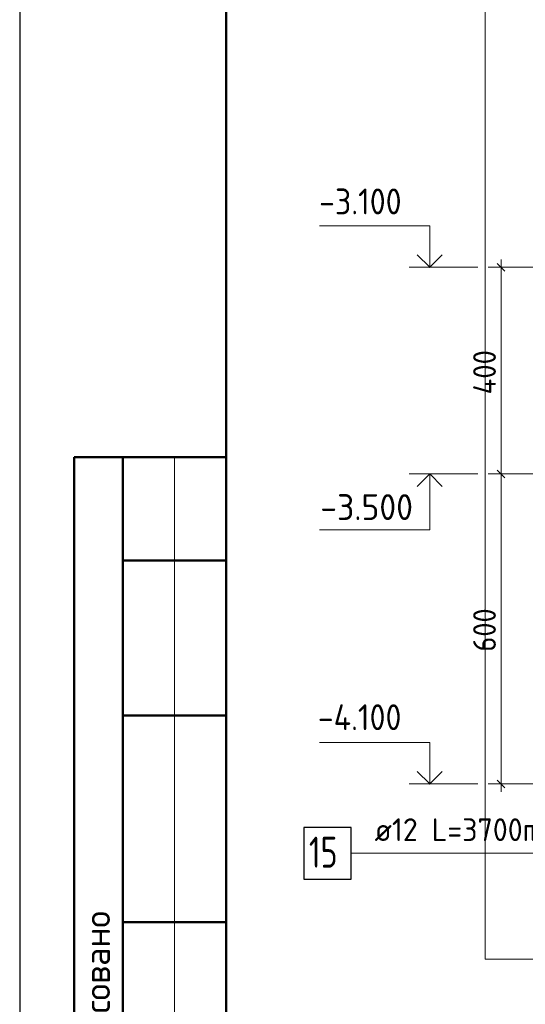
# Model space of a CAD drawing. Header units: millimetres. Extents: x 0 to 59052, y 0 to 35640.
# Tile 4 of 25: x 0 to 5875, y 12247 to 23681. Entities that reach past the tile are written whole.
import ezdxf

# ---------------------------------------------------------------- set-up
doc = ezdxf.new("R2010")
doc.units = ezdxf.units.MM
for name, color, linetype, lineweight in [('Standard', 7, 'Continuous', 25), ('Высотные отметки', 7, 'Continuous', 25), ('ЖБ Пилон', 7, 'Continuous', 35), ('Размерная выноска', 7, 'Continuous', 13)]:
    doc.layers.add(name, color=color, linetype=linetype, lineweight=lineweight)
doc.layers.add('Обрамление Г-обр.', color=7, linetype='Continuous', lineweight=25, true_color=0x5f1e0f)
doc.styles.add('ISOCPEUR', font='txt')

msp = doc.modelspace()

# ---------------------------------------------------------------- linework, layer by layer
at = {"layer": 'Standard', "color": 7, "linetype": 'Continuous', "lineweight": 25, "transparency": 33554687}
for p, q in [((2400, 35040), (2400, 1270)), ((5638, 20761), (5548, 20851)), ((5638, 18361), (5548, 18451)), ((5638, 14761), (5548, 14851))]:
    msp.add_line(p, q, dxfattribs=at)
at = {"layer": 'Standard', "color": 254, "linetype": 'Continuous', "lineweight": 13, "true_color": 0xc4c4ff, "transparency": 33554687}
msp.add_line((5410, 24627), (5410, 12772), dxfattribs=at)
at = {"layer": 'Standard', "color": 7, "linetype": 'Continuous', "lineweight": 13, "transparency": 33554687}
for p, q in [((5593, 20806), (5593, 20896)), ((5593, 20806), (5443, 20806)), ((5593, 20806), (5743, 20806)), ((5593, 20806), (7960, 20806)), ((5593, 18406), (5593, 20806)), ((1800, 18600), (1800, 10800)), ((5593, 18406), (5443, 18406)), ((5593, 18406), (5743, 18406)), ((5593, 18406), (7960, 18406)), ((5593, 14806), (5443, 14806)), ((5593, 14806), (5743, 14806)), ((5593, 14806), (12306, 14806)), ((5593, 14806), (5593, 14716))]:
    msp.add_line(p, q, dxfattribs=at)
at = {"layer": 'Standard', "color": 7, "linetype": 'Continuous', "lineweight": 50, "transparency": 33554687}
for p, q in [((7, 18600), (0, 18600)), ((2400, 18600), (632, 18600)), ((632, 18600), (632, 10800)), ((632, 18600), (632, 10800)), ((1200, 18600), (1200, 10800)), ((2400, 17400), (1200, 17400)), ((2400, 15600), (1200, 15600)), ((2400, 13200), (1200, 13200))]:
    msp.add_line(p, q, dxfattribs=at)
at = {"layer": 'Standard', "color": 7, "linetype": 'Continuous', "lineweight": 25, "transparency": 33554687}
msp.add_lwpolyline([(0, 0), (50400, 0), (50400, 35640), (0, 35640), (0, 0)], close=True, dxfattribs=at)
at = {"layer": 'Standard', "color": 7, "linetype": 'Continuous', "lineweight": 50, "transparency": 33554687}
msp.add_lwpolyline([(2400, 35040), (49800, 35040), (49800, 600), (2400, 600), (2400, 35040)], close=True, dxfattribs=at)
at = {"layer": 'Standard', "color": 254, "linetype": 'Continuous', "lineweight": 13, "true_color": 0xc4c4ff, "transparency": 33554687}
msp.add_lwpolyline([(5410, 12772), (29338, 12772), (29338, 24627)], dxfattribs=at)
at = {"layer": 'Standard', "color": 7, "linetype": 'Continuous', "lineweight": 13, "transparency": 33554687}
msp.add_lwpolyline([(5593, 14806), (5593, 16225), (5593, 16225), (5593, 18406)], dxfattribs=at)
at = {"layer": 'Высотные отметки', "color": 7, "linetype": 'Continuous', "lineweight": 13, "transparency": 33554687}
for p, q in [((4524, 20806), (5324, 20806)), ((4524, 18406), (5324, 18406)), ((4524, 14806), (5324, 14806))]:
    msp.add_line(p, q, dxfattribs=at)
for points in [[(4764, 20806), (4764, 21286), (3484, 21286)], [(4764, 18406), (4764, 17758), (3484, 17758)], [(4764, 14806), (4764, 15286), (3484, 15286)]]:
    msp.add_lwpolyline(points, dxfattribs=at)
at = {"layer": 'Высотные отметки', "color": 7, "linetype": 'Continuous', "lineweight": 35, "transparency": 33554687}
for points in [[(4909, 20951), (4764, 20806), (4619, 20951)], [(4909, 18261), (4764, 18406), (4619, 18261)], [(4909, 14951), (4764, 14806), (4619, 14951)]]:
    msp.add_lwpolyline(points, dxfattribs=at)
at = {"layer": 'Обрамление Г-обр.', "color": 7, "linetype": 'Continuous', "lineweight": 25, "transparency": 33554687}
msp.add_lwpolyline([(3301, 13702), (3853, 13702), (3853, 14302), (3301, 14302), (3301, 13702)], dxfattribs=at)
at = {"layer": 'Размерная выноска', "color": 7, "linetype": 'Continuous', "lineweight": 13, "transparency": 33554687}
msp.add_lwpolyline([(10140, 18022), (10140, 14002), (3853, 14002)], dxfattribs=at)

# ---------------------------------------------------------------- texts
at = {"layer": 'Standard', "color": 7, "linetype": 'Continuous', "lineweight": 25, "transparency": 33554687, "char_height": 264, "attachment_point": 7, "rotation": 90, "style": 'ISOCPEUR'}
for s, insert, width in [('\\W0.92;400', (5533, 19329), 701.33), ('\\W0.91;600', (5533, 16342), 674.39)]:
    msp.add_mtext(s, dxfattribs=dict(at, insert=insert, width=width))
at = {"layer": 'Standard', "color": 7, "linetype": 'Continuous', "lineweight": 50, "transparency": 33554687, "insert": (1050, 11114), "char_height": 300, "width": 2486.25, "attachment_point": 7, "rotation": 90, "style": 'ISOCPEUR'}
msp.add_mtext('\\A1;{\\fISOCPEUR|i0|b0;\\H300.000000;\\W1.000000;\\C7;Согласовано}\\P', dxfattribs=at)
at = {"layer": 'ЖБ Пилон', "color": 7, "linetype": 'Continuous', "lineweight": 25, "transparency": 33554687, "char_height": 300, "attachment_point": 7, "style": 'ISOCPEUR'}
for s, insert, width in [('\\W0.90;-3.100', (3479, 21420), 1214.13), ('\\W0.95;-3.500', (3493, 17871), 1281.44), ('\\W0.90;-4.100', (3464, 15431), 1244.54)]:
    msp.add_mtext(s, dxfattribs=dict(at, insert=insert, width=width))
at = {"layer": 'Обрамление Г-обр.', "color": 7, "linetype": 'Continuous', "lineweight": 13, "transparency": 33554687, "attachment_point": 7, "style": 'ISOCPEUR'}
for s, insert, char_height, width in [('\\W0.96;ø12 L=3700mm ', (4123, 14143), 264, 2580.64), ('\\W0.75;15', (3361, 13834), 360, 566.74)]:
    msp.add_mtext(s, dxfattribs=dict(at, insert=insert, char_height=char_height, width=width))

doc.saveas('drawing.dxf')
